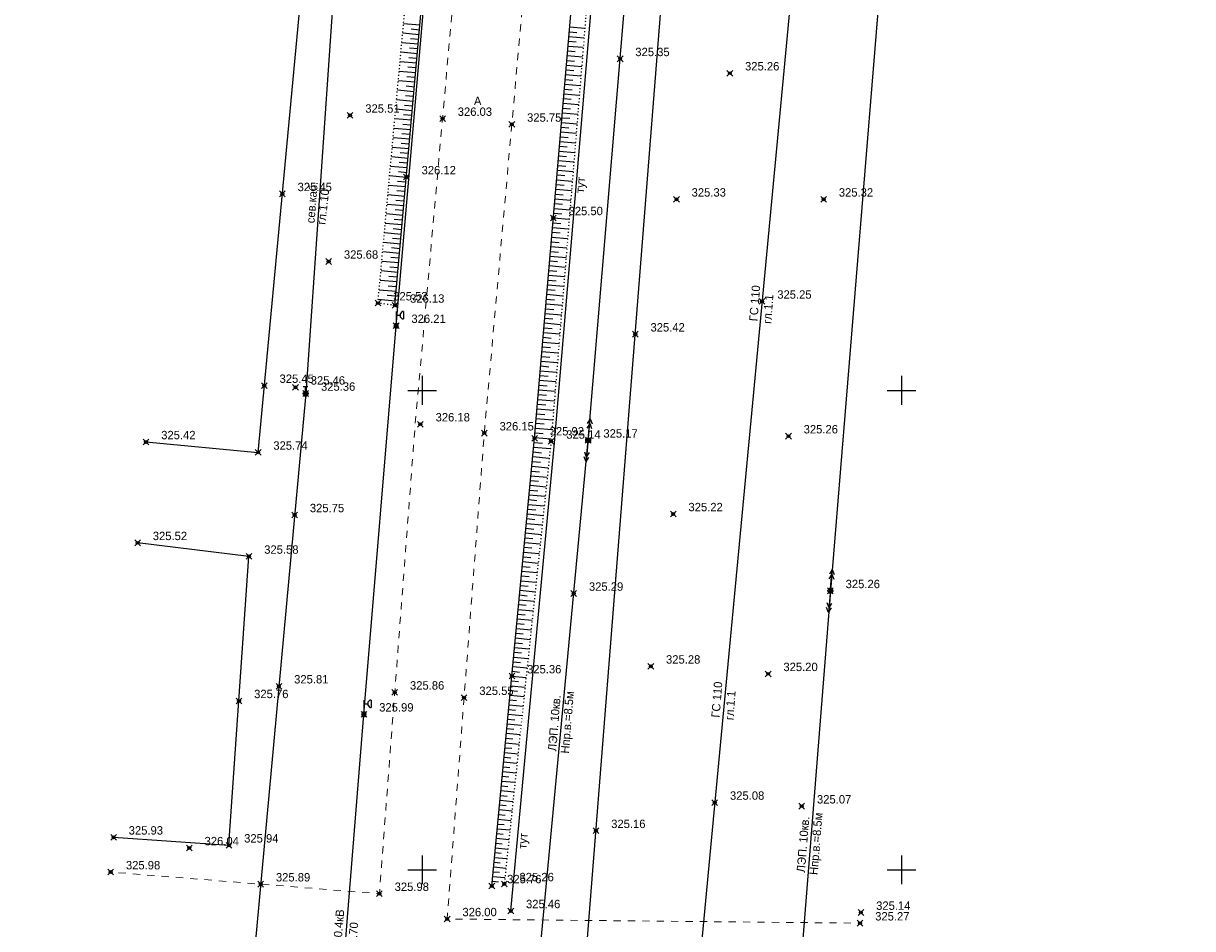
# Model space of a CAD drawing. Header units: metres. Extents: x 705573 to 711566, y 4301675 to 4311183.
# Tile 122 of 256: x 708137 to 708259, y 4308925 to 4309020. Entities that reach past the tile are written whole.
import ezdxf

# ---------------------------------------------------------------- set-up
doc = ezdxf.new("R2010")
doc.units = ezdxf.units.M
doc.header["$LTSCALE"] = 0.5
doc.header["$PDMODE"] = 35
doc.header["$PDSIZE"] = 0.3
for name, pattern in [('Auto_Street_NotBorder_Line_m1', [3, 1.5, -1.5]), ('ДОРОГИ_СТРОЯЩ', [9, 8, -1]), ('Контура низ откосов  Штриховая 0.1-0.5 - - - - - - -', [0.6, 0.1, -0.5])]:
    doc.linetypes.add(name, pattern=pattern)
for name, color, linetype in [('(001) Сетка', 92, 'Continuous'), ('(004) Точки рельефа', 7, 'Continuous'), ('(013) Газ', 30, 'ИК_Газопровод -------г--------'), ('(016) Кабель', 1, 'Continuous'), ('(019) Связь', 3, 'ИК_КАБ_СВЯЗИ'), ('(022) Возд. Линии', 7, 'Continuous'), ('(025) Дорога', 7, 'Continuous'), ('(035) Откосы', 7, 'Continuous'), ('(038) Деревья', 7, 'Continuous'), ('(040) Ограда', 7, 'Continuous')]:
    doc.layers.add(name, color=color, linetype=linetype)
doc.layers.add('AUTO#_ROADS_EXIST_L', color=7, linetype='Continuous', lineweight=15, true_color=0x000000)
doc.styles.add('BM-431', font='txt')
doc.styles.add('D-431', font='txt')
doc.styles.add('S', font='txtwr', dxfattribs={"oblique": 15})
doc.styles.get("Standard").update_dxf_attribs({"font": 'times.ttf'})
doc.linetypes.add('GAZ_VOZDUSH', pattern='A,1,-2,["~",Standard,S=3,R=0,X=-1.5,Y=-1.5],-1,10', length=14)
doc.linetypes.add('ИК_Газопровод -------г--------', pattern='A,9,-0.6,["Г",Standard,S=1.2,R=0,X=0,Y=-0.6],-1.2', length=10.8)
doc.linetypes.add('ИК_КАБ_СВЯЗИ', pattern='A,4,["o",Standard,S=0.5,R=0,X=0,Y=-0.125],4,-2', length=10)
doc.linetypes.add('ИК_Э_КАБ_ВН', pattern='A,8,-2,["<<",Standard,S=1,R=0,X=0,Y=-0.5],8,[">>",Standard,S=1,R=0,X=-1,Y=-0.5],-2', length=20)
doc.linetypes.add('ИК_Э_КАБ_НН', pattern='A,8,-2,["<",Standard,S=1,R=0,X=0,Y=-0.5],8,[">",Standard,S=1,R=0,X=-0.5,Y=-0.5],-2', length=20)
doc.linetypes.add('ОГРАДА_М_1М', pattern='A,2.5,["о",Standard,S=1,R=0,X=0,Y=-0.35],0.5,["0",Standard,S=0.5,R=0,X=-0.3,Y=-0.25],2.5', length=5.5)
doc.linetypes.add('РЯД_ДЕР_ДО4М', pattern='A,0,[133,ltypeshp.shx,S=0.4,R=0,X=0,Y=0],-3', length=3)

# ---------------------------------------------------------------- blocks, each defined once
blk = doc.blocks.new('strela1')
at = {"layer": '(022) Возд. Линии'}
for p, q in [((-2, 0), (-1.5, 0.25)), ((0, 0), (-2, 0)), ((-2, 0), (-1.5, -0.25)), ((-1.5, 0), (-1, 0.25)), ((-1.5, 0), (-1, -0.25))]:
    blk.add_line(p, q, dxfattribs=at)
blk = doc.blocks.new('strela2')
at = {"layer": '(022) Возд. Линии'}
for p, q in [((0, 0), (2, 0)), ((1.5, 0), (1, 0.25)), ((1.5, 0), (1, -0.25)), ((2, 0), (1.5, 0.25)), ((2, 0), (1.5, -0.25))]:
    blk.add_line(p, q, dxfattribs=at)
blk = doc.blocks.new('STOLB')
at = {"layer": '(022) Возд. Линии'}
blk.add_circle((0, 0), 0.25, dxfattribs=at)
blk = doc.blocks.new('*X15')
at = {"color": 0}
for p, q in [((9.5, 5.08), (10.49, 5.08)), ((9.5, 5.07), (10.49, 5.07)), ((9.5, 5.06), (10.49, 5.06)), ((9.5, 5.05), (10.49, 5.05)), ((9.5, 5.04), (10.49, 5.04)), ((9.5, 5.03), (10.49, 5.03)), ((9.5, 5.02), (10.5, 5.02)), ((9.5, 5.01), (10.5, 5.01)), ((9.5, 5), (10.5, 5)), ((9.5, 4.99), (10.5, 4.99)), ((9.5, 4.98), (10.5, 4.98)), ((9.5, 4.97), (10.5, 4.97)), ((9.5, 4.96), (10.49, 4.96)), ((9.5, 4.95), (10.49, 4.95)), ((9.5, 4.94), (10.49, 4.94)), ((9.5, 4.93), (10.49, 4.93)), ((9.5, 4.92), (10.49, 4.92)), ((9.5, 4.91), (10.49, 4.91)), ((9.5, 4.9), (10.49, 4.9)), ((9.51, 5.12), (10.48, 5.12)), ((9.51, 5.11), (10.48, 5.11)), ((9.51, 5.1), (10.48, 5.1)), ((9.51, 5.09), (10.49, 5.09)), ((9.51, 4.89), (10.49, 4.89)), ((9.51, 4.88), (10.48, 4.88)), ((9.52, 5.16), (10.47, 5.16)), ((9.52, 5.15), (10.47, 5.15)), ((9.52, 5.14), (10.47, 5.14)), ((9.52, 5.13), (10.48, 5.13)), ((9.53, 5.18), (10.46, 5.18)), ((9.53, 5.17), (10.46, 5.17)), ((9.54, 5.2), (10.45, 5.2)), ((9.54, 5.19), (10.46, 5.19)), ((9.55, 5.22), (10.44, 5.22)), ((9.55, 5.21), (10.45, 5.21)), ((9.56, 5.24), (10.43, 5.24)), ((9.56, 5.23), (10.44, 5.23)), ((9.57, 5.26), (10.42, 5.26)), ((9.57, 5.25), (10.43, 5.25)), ((9.58, 5.27), (10.41, 5.27)), ((9.59, 5.29), (10.4, 5.29)), ((9.59, 5.28), (10.41, 5.28)), ((9.6, 5.3), (10.39, 5.3)), ((9.61, 5.31), (10.38, 5.31)), ((9.62, 5.32), (10.37, 5.32)), ((9.63, 5.33), (10.37, 5.33)), ((9.64, 5.34), (10.36, 5.34)), ((9.65, 5.35), (10.35, 5.35)), ((9.66, 5.36), (10.34, 5.36)), ((9.67, 5.37), (10.32, 5.37)), ((9.68, 5.38), (10.31, 5.38)), ((9.69, 5.39), (10.3, 5.39)), ((9.71, 5.4), (10.29, 5.4)), ((9.72, 5.41), (10.27, 5.41)), ((9.74, 5.42), (10.26, 5.42)), ((9.75, 5.43), (10.24, 5.43)), ((9.77, 5.44), (10.22, 5.44)), ((9.79, 5.45), (10.2, 5.45)), ((9.82, 5.46), (10.18, 5.46)), ((9.85, 5.47), (10.15, 5.47)), ((9.88, 5.48), (10.11, 5.48)), ((9.94, 5.49), (10.05, 5.49)), ((9.51, 4.87), (10.48, 4.87)), ((9.51, 4.86), (10.48, 4.86)), ((9.52, 4.85), (10.48, 4.85)), ((9.52, 4.84), (10.47, 4.84)), ((9.52, 4.83), (10.47, 4.83)), ((9.53, 4.82), (10.47, 4.82)), ((9.53, 4.81), (10.46, 4.81)), ((9.53, 4.8), (10.46, 4.8)), ((9.54, 4.79), (10.45, 4.79)), ((9.54, 4.78), (10.45, 4.78)), ((9.55, 4.77), (10.44, 4.77)), ((9.55, 4.76), (10.44, 4.76)), ((9.56, 4.75), (10.43, 4.75)), ((9.56, 4.74), (10.43, 4.74)), ((9.57, 4.73), (10.42, 4.73)), ((9.58, 4.72), (10.41, 4.72)), ((9.58, 4.71), (10.41, 4.71)), ((9.59, 4.7), (10.4, 4.7)), ((9.6, 4.69), (10.39, 4.69)), ((9.61, 4.68), (10.39, 4.68)), ((9.61, 4.67), (10.38, 4.67)), ((9.62, 4.66), (10.37, 4.66)), ((9.63, 4.65), (10.36, 4.65)), ((9.64, 4.64), (10.35, 4.64)), ((9.65, 4.63), (10.34, 4.63)), ((9.66, 4.62), (10.33, 4.62)), ((9.67, 4.61), (10.32, 4.61)), ((9.69, 4.6), (10.31, 4.6)), ((9.7, 4.59), (10.29, 4.59)), ((9.71, 4.58), (10.28, 4.58)), ((9.73, 4.57), (10.26, 4.57)), ((9.75, 4.56), (10.25, 4.56)), ((9.76, 4.55), (10.23, 4.55)), ((9.78, 4.54), (10.21, 4.54)), ((9.81, 4.53), (10.18, 4.53)), ((9.83, 4.52), (10.16, 4.52)), ((9.87, 4.51), (10.12, 4.51)), ((9.91, 4.5), (10.08, 4.5))]:
    blk.add_line(p, q, dxfattribs=at)
blk = doc.blocks.new('I01070')
at = {"color": 0}
blk.add_circle((0.05, 0.03), 0.5, dxfattribs=at)
blk.add_blockref('*X15', (-9.95, -4.96), dxfattribs=at)
blk = doc.blocks.new('I0195')
at = {"layer": '(016) Кабель', "color": 0, "linetype": 'ИК_Э_КАБ_ВН'}
for p, q in [((-0.275, 0.74), (0.225, 0.74)), ((-0.025, 0.24), (-0.025, 0.74))]:
    blk.add_line(p, q, dxfattribs=at)
at = {"layer": '(016) Кабель', "color": 0, "linetype": 'ИК_Э_КАБ_ВН', "xscale": 0.5, "yscale": 0.5, "zscale": 0.5}
blk.add_blockref('I01070', (-0.025, -0.01), dxfattribs=at)
blk = doc.blocks.new('U1111')
for p, q in [((0.1, 0.45), (0.1, 2.95)), ((1.28934, 2.95), (0.85, 2.51066)), ((0.85, 2.51066), (0.85, 1.88934)), ((1.6, 2.95), (1.28934, 2.95)), ((1.6, 2.95), (1.6, 1.45)), ((0, 0.05), (0.1, 0.05)), ((0, -0.05), (0, 0.05)), ((0.1, 2.2), (0.85, 2.2)), ((0.1, 0.05), (0.1, -0.05)), ((0.85, 1.88934), (1.28934, 1.45)), ((1.28934, 1.45), (1.6, 1.45)), ((0.1, -0.05), (0, -0.05))]:
    blk.add_line(p, q)
blk.add_lwpolyline([(0.55, 0), (0.3, 0.433013), (-0.2, 0.433013), (-0.45, 0), (-0.2, -0.433013), (0.3, -0.433013)], close=True)
at = {"color": 4, "style": 'S', "oblique": 15}
blk.add_attdef('Z', (1.142936, -1.391276), '', height=2, dxfattribs=at)
blk = doc.blocks.new('Setka')
at = {"layer": '(001) Сетка'}
for p, q in [((0, 1.5), (0, -1.5)), ((-1.5, 0), (1.5, 0))]:
    blk.add_line(p, q, dxfattribs=at)

msp = doc.modelspace()

# ---------------------------------------------------------------- linework, layer by layer
at = {"layer": '(013) Газ', "linetype": 'GAZ_VOZDUSH', "elevation": 325.11, "flags": 128}
msp.add_lwpolyline([(708230.07, 4309915.55), (708237.06, 4309914.63), (708237.8, 4309906.21), (708237.95, 4309892.64), (708271.63, 4309889.79), (708271.63, 4309889.79), (708293.17, 4309888.33), (708284.48, 4309721.93), (708278.28, 4309632.42), (708278.09, 4309626), (708267.1, 4309554.46), (708203.29, 4308878.05), (708188.65, 4308618.68), (708188.65, 4308585.68)], dxfattribs=at)
at = {"layer": '(016) Кабель', "linetype": 'ИК_Э_КАБ_НН', "elevation": 325.95, "flags": 128}
msp.add_lwpolyline([(708148.16, 4308651.7), (708151.5, 4308692.41), (708155.95, 4308744.12), (708160.09, 4308792.08), (708165.82, 4308866.03), (708169.05, 4308905.96), (708172.4, 4308947.61), (708175.76, 4308988.14), (708178.98, 4309025.59), (708182.2, 4309063.2), (708185.81, 4309103.87), (708189.13, 4309144.32), (708192.28, 4309183.21), (708195.86, 4309224.8), (708198.74, 4309260.8), (708202.87, 4309309.74), (708206.45, 4309354.35), (708209.62, 4309392.71), (708214, 4309431.24), (708217.89, 4309470.55), (708222.29, 4309519.97), (708227.65, 4309584.99), (708230.7, 4309620.04), (708233.6, 4309650.66), (708236.61, 4309686.64), (708239.92, 4309725.26), (708242.96, 4309758.87), (708245.88, 4309791.49), (708249.04, 4309830.22), (708251.64, 4309862.09), (708254.55, 4309895.44), (708258.53, 4309939.87), (708262.1, 4309983.75), (708265.01, 4310017.02), (708267.69, 4310050.03), (708270.44, 4310083.37), (708274.29, 4310124.62), (708277.62, 4310164.75), (708280.24, 4310192.85), (708282.13, 4310214.07), (708285.19, 4310249.54), (708287.52, 4310279.26), (708289.72, 4310303.87), (708292.58, 4310337.27), (708295.61, 4310373.42), (708298.17, 4310403.78), (708301.1, 4310436.1), (708303.91, 4310468.22), (708306.25, 4310494.56), (708309.27, 4310529.23), (708312.33, 4310564.7), (708314.66, 4310594.42), (708316.85, 4310619.03), (708319.71, 4310652.44), (708322.75, 4310688.58), (708325.31, 4310718.94), (708328.24, 4310751.26), (708331.05, 4310783.38), (708331.61, 4310789.72), (708333.7, 4310812.99), (708337.04, 4310851.18), (708340.04, 4310884.75)], dxfattribs=at)
at = {"layer": '(019) Связь', "flags": 128}
for points, elevation in [([(708317.15, 4310791), (708301.02, 4310609.69), (708256.74, 4310111.97), (708241.57, 4309932.29), (708189.21, 4309312.33), (708166.33, 4308981.07), (708160.32, 4308915.54), (708146.62, 4308758.23), (708137.03, 4308632.5), (708137.03, 4308632.5), (708137.03, 4308632.5), (708136.9, 4308567.22), (708136.89, 4308563.9)], 324.81), ([(708153.01, 4308571.82), (708156.99, 4308609.51), (708156.99, 4308609.51), (708174.15, 4308666.96), (708174.32, 4308670.73), (708195.36, 4308919.93), (708204.07, 4309029.86), (708218.91, 4309205.25), (708226.16, 4309224.91), (708236.6, 4309425.45), (708237.56, 4309445.94), (708241.53, 4309518.71), (708251.54, 4309611.08), (708253.16, 4309631.29), (708257.43, 4309700.42), (708258.88, 4309712.26), (708269.33, 4309836.62), (708270.39, 4309849.38), (708278.27, 4309932.28), (708280.62, 4309944.7), (708295.32, 4310108.26), (708303.77, 4310173.62), (708303.35, 4310191.01), (708305.19, 4310238.89), (708306.7, 4310249.89), (708308.61, 4310273.09), (708309.89, 4310281.81), (708320.55, 4310401.57), (708321.59, 4310412.94), (708336.89, 4310582.46), (708345.29, 4310694.49), (708346.98, 4310695.56), (708355.08, 4310696.93), (708358.13, 4310696.44)], 325.73)]:
    msp.add_lwpolyline(points, dxfattribs=dict(at, elevation=elevation))
at = {"layer": '(022) Возд. Линии', "flags": 128}
for points, elevation in [([(708173.51, 4308716.07), (708180.43, 4308788.09), (708187.56, 4308888.99), (708190.62, 4308921.47), (708195.78, 4308976.19), (708203.64, 4309069.96), (708211.44, 4309164.29), (708218.6, 4309250.65), (708219.25, 4309256.07), (708222.24, 4309295.89), (708225.83, 4309339.6), (708227.55, 4309406.95), (708237.81, 4309505.38), (708242.3, 4309555.66), (708248.42, 4309625.62), (708247.86, 4309642.82), (708189.32, 4309635.6)], -1.64), ([(708193.11, 4309415.99), (708231.85, 4309412.41), (708252.43, 4309429.3), (708256.6, 4309394.68), (708250.05, 4309317.14), (708243.4, 4309234.8), (708236.64, 4309154.46), (708229.09, 4309058.79), (708221.04, 4308960.49), (708213.33, 4308863.39), (708205.92, 4308779.39), (708198.54, 4308684.64), (708194.36, 4308635.49), (708189.11, 4308573.79)], 325.9)]:
    msp.add_lwpolyline(points, dxfattribs=dict(at, elevation=elevation))
at = {"layer": '(035) Откосы'}
for p, q in [((708176.54, 4309019.67, 326.13), (708178.24, 4309019.52, 326.13)), ((708176.44, 4309018.68, 326.13), (708178.15, 4309018.53, 326.13)), ((708177.34, 4309019.1, 326.13), (708178.2, 4309019.02, 326.13)), ((708193.77, 4309018.31, 325.76), (708195.35, 4309018.18, 325.76)), ((708193.82, 4309018.81, 325.76), (708194.61, 4309018.74, 325.76)), ((708193.86, 4309019.31, 325.76), (708195.43, 4309019.17, 325.76)), ((708176.35, 4309017.69, 326.13), (708178.06, 4309017.54, 326.13)), ((708177.16, 4309017.12, 326.13), (708178.02, 4309017.04, 326.13)), ((708177.25, 4309018.11, 326.13), (708178.11, 4309018.03, 326.13)), ((708193.69, 4309017.31, 325.76), (708195.27, 4309017.18, 325.76)), ((708193.73, 4309017.81, 325.76), (708194.52, 4309017.74, 325.76)), ((708176.26, 4309016.7, 326.13), (708177.97, 4309016.54, 326.13)), ((708177.07, 4309016.12, 326.13), (708177.93, 4309016.05, 326.13)), ((708193.56, 4309015.82, 325.76), (708194.36, 4309015.75, 325.76)), ((708193.6, 4309016.32, 325.76), (708195.19, 4309016.18, 325.76)), ((708193.65, 4309016.82, 325.76), (708194.44, 4309016.75, 325.76)), ((708176.08, 4309014.71, 326.13), (708177.8, 4309014.56, 326.13)), ((708176.17, 4309015.7, 326.13), (708177.89, 4309015.55, 326.13)), ((708176.98, 4309015.13, 326.13), (708177.84, 4309015.06, 326.13)), ((708193.48, 4309014.82, 325.76), (708194.27, 4309014.76, 325.76)), ((708193.52, 4309015.32, 325.76), (708195.11, 4309015.19, 325.76)), ((708175.99, 4309013.72, 326.13), (708177.71, 4309013.57, 326.13)), ((708176.89, 4309014.14, 326.13), (708177.75, 4309014.06, 326.13)), ((708193.39, 4309013.83, 325.76), (708194.19, 4309013.76, 325.76)), ((708193.43, 4309014.33, 325.76), (708195.03, 4309014.19, 325.76)), ((708175.9, 4309012.73, 326.13), (708177.62, 4309012.58, 326.13)), ((708176.72, 4309012.16, 326.13), (708177.58, 4309012.08, 326.13)), ((708176.8, 4309013.15, 326.13), (708177.66, 4309013.07, 326.13)), ((708193.26, 4309012.33, 325.76), (708194.86, 4309012.2, 325.76)), ((708193.31, 4309012.83, 325.76), (708194.11, 4309012.76, 325.76)), ((708193.35, 4309013.33, 325.76), (708194.95, 4309013.19, 325.76)), ((708175.81, 4309011.74, 326.13), (708177.53, 4309011.58, 326.13)), ((708176.63, 4309011.16, 326.13), (708177.49, 4309011.09, 326.13)), ((708193.18, 4309011.34, 325.76), (708194.78, 4309011.2, 325.76)), ((708193.22, 4309011.84, 325.76), (708194.02, 4309011.77, 325.76)), ((708175.63, 4309009.75, 326.13), (708177.35, 4309009.6, 326.13)), ((708175.72, 4309010.75, 326.13), (708177.44, 4309010.59, 326.13)), ((708176.54, 4309010.17, 326.13), (708177.4, 4309010.1, 326.13)), ((708193.05, 4309009.84, 325.76), (708193.86, 4309009.78, 325.76)), ((708193.09, 4309010.34, 325.76), (708194.7, 4309010.2, 325.76)), ((708193.13, 4309010.84, 325.76), (708193.94, 4309010.77, 325.76)), ((708175.54, 4309008.76, 326.13), (708177.27, 4309008.61, 326.13)), ((708176.45, 4309009.18, 326.13), (708177.31, 4309009.1, 326.13)), ((708192.96, 4309008.85, 325.76), (708193.77, 4309008.78, 325.76)), ((708193.01, 4309009.35, 325.76), (708194.62, 4309009.21, 325.76)), ((708175.45, 4309007.77, 326.13), (708177.18, 4309007.62, 326.13)), ((708176.36, 4309008.19, 326.13), (708177.22, 4309008.11, 326.13)), ((708192.84, 4309007.35, 325.76), (708194.46, 4309007.22, 325.76)), ((708192.88, 4309007.85, 325.76), (708193.69, 4309007.78, 325.76)), ((708192.92, 4309008.35, 325.76), (708194.54, 4309008.21, 325.76)), ((708175.36, 4309006.78, 326.13), (708177.09, 4309006.62, 326.13)), ((708176.18, 4309006.2, 326.13), (708177.04, 4309006.13, 326.13)), ((708176.27, 4309007.2, 326.13), (708177.13, 4309007.12, 326.13)), ((708192.75, 4309006.36, 325.76), (708194.38, 4309006.22, 325.76)), ((708192.79, 4309006.86, 325.76), (708193.6, 4309006.79, 325.76)), ((708175.26, 4309005.79, 326.13), (708177, 4309005.63, 326.13)), ((708176.09, 4309005.21, 326.13), (708176.96, 4309005.14, 326.13)), ((708192.62, 4309004.86, 325.76), (708193.44, 4309004.79, 325.76)), ((708192.67, 4309005.36, 325.76), (708194.29, 4309005.22, 325.76)), ((708192.71, 4309005.86, 325.76), (708193.52, 4309005.79, 325.76)), ((708175.08, 4309003.8, 326.13), (708176.82, 4309003.65, 326.13)), ((708175.17, 4309004.79, 326.13), (708176.91, 4309004.64, 326.13)), ((708176, 4309004.22, 326.13), (708176.87, 4309004.14, 326.13)), ((708192.54, 4309003.87, 325.76), (708193.35, 4309003.8, 325.76)), ((708192.58, 4309004.37, 325.76), (708194.21, 4309004.23, 325.76)), ((708174.99, 4309002.81, 326.13), (708176.73, 4309002.66, 326.13)), ((708175.91, 4309003.23, 326.13), (708176.78, 4309003.15, 326.13)), ((708192.45, 4309002.87, 325.76), (708193.27, 4309002.8, 325.76)), ((708192.49, 4309003.37, 325.76), (708194.13, 4309003.23, 325.76)), ((708174.9, 4309001.82, 326.13), (708176.65, 4309001.66, 326.13)), ((708175.73, 4309001.25, 326.13), (708176.6, 4309001.17, 326.13)), ((708175.82, 4309002.24, 326.13), (708176.69, 4309002.16, 326.13)), ((708192.32, 4309001.38, 325.76), (708193.97, 4309001.24, 325.76)), ((708192.37, 4309001.88, 325.76), (708193.19, 4309001.81, 325.76)), ((708192.41, 4309002.37, 325.76), (708194.05, 4309002.23, 325.76)), ((708174.81, 4309000.83, 326.13), (708176.56, 4309000.67, 326.13)), ((708175.64, 4309000.25, 326.13), (708176.51, 4309000.18, 326.13)), ((708192.24, 4309000.38, 325.76), (708193.89, 4309000.24, 325.76)), ((708192.28, 4309000.88, 325.76), (708193.1, 4309000.81, 325.76)), ((708174.63, 4308998.84, 326.13), (708176.38, 4308998.69, 326.13)), ((708174.72, 4308999.84, 326.13), (708176.47, 4308999.68, 326.13)), ((708175.55, 4308999.26, 326.13), (708176.42, 4308999.18, 326.13)), ((708192.11, 4308998.89, 325.76), (708192.94, 4308998.82, 325.76)), ((708192.15, 4308999.39, 325.76), (708193.81, 4308999.24, 325.76)), ((708192.2, 4308999.88, 325.76), (708193.02, 4308999.81, 325.76)), ((708174.54, 4308997.85, 326.13), (708176.29, 4308997.7, 326.13)), ((708175.46, 4308998.27, 326.13), (708176.34, 4308998.19, 326.13)), ((708192.03, 4308997.89, 325.76), (708192.85, 4308997.82, 325.76)), ((708192.07, 4308998.39, 325.76), (708193.72, 4308998.25, 325.76)), ((708174.45, 4308996.86, 326.13), (708176.2, 4308996.7, 326.13)), ((708175.28, 4308996.29, 326.13), (708176.16, 4308996.21, 326.13)), ((708175.37, 4308997.28, 326.13), (708176.25, 4308997.2, 326.13)), ((708191.9, 4308996.4, 325.76), (708193.56, 4308996.26, 325.76)), ((708191.94, 4308996.9, 325.76), (708192.77, 4308996.82, 325.76)), ((708191.98, 4308997.39, 325.76), (708193.64, 4308997.25, 325.76)), ((708174.36, 4308995.87, 326.13), (708176.11, 4308995.71, 326.13)), ((708175.19, 4308995.29, 326.13), (708176.07, 4308995.22, 326.13)), ((708191.81, 4308995.4, 325.76), (708193.48, 4308995.26, 325.76)), ((708191.86, 4308995.9, 325.76), (708192.69, 4308995.83, 325.76)), ((708174.18, 4308993.89, 326.13), (708175.94, 4308993.73, 326.13)), ((708174.27, 4308994.88, 326.13), (708176.03, 4308994.72, 326.13)), ((708175.1, 4308994.3, 326.13), (708175.98, 4308994.22, 326.13)), ((708191.68, 4308993.91, 325.76), (708192.52, 4308993.84, 325.76)), ((708191.73, 4308994.41, 325.76), (708193.4, 4308994.26, 325.76)), ((708191.77, 4308994.9, 325.76), (708192.6, 4308994.83, 325.76)), ((708174.08, 4308992.89, 326.13), (708175.85, 4308992.74, 326.13)), ((708175.01, 4308993.31, 326.13), (708175.89, 4308993.23, 326.13)), ((708191.6, 4308992.91, 325.76), (708192.44, 4308992.84, 325.76)), ((708191.64, 4308993.41, 325.76), (708193.32, 4308993.27, 325.76)), ((708173.99, 4308991.9, 326.13), (708175.76, 4308991.74, 326.13)), ((708174.92, 4308992.32, 326.13), (708175.81, 4308992.24, 326.13)), ((708191.47, 4308991.42, 325.76), (708193.15, 4308991.27, 325.76)), ((708191.51, 4308991.92, 325.76), (708192.35, 4308991.84, 325.76)), ((708191.56, 4308992.41, 325.76), (708193.23, 4308992.27, 325.76)), ((708173.9, 4308990.91, 326.13), (708175.67, 4308990.75, 326.13)), ((708174.83, 4308991.33, 326.13), (708175.72, 4308991.25, 326.13)), ((708191.39, 4308990.42, 325.76), (708193.07, 4308990.28, 325.76)), ((708191.43, 4308990.92, 325.76), (708192.27, 4308990.85, 325.76)), ((708191.3, 4308989.43, 325.76), (708192.99, 4308989.28, 325.76)), ((708191.34, 4308989.92, 325.76), (708192.19, 4308989.85, 325.76)), ((708191.17, 4308987.93, 325.76), (708192.02, 4308987.86, 325.76)), ((708191.22, 4308988.43, 325.76), (708192.91, 4308988.28, 325.76)), ((708191.26, 4308988.93, 325.76), (708192.1, 4308988.86, 325.76)), ((708191.09, 4308986.94, 325.76), (708191.94, 4308986.86, 325.76)), ((708191.13, 4308987.43, 325.76), (708192.83, 4308987.29, 325.76)), ((708190.96, 4308985.44, 325.76), (708192.66, 4308985.3, 325.76)), ((708191, 4308985.94, 325.76), (708191.85, 4308985.87, 325.76)), ((708191.05, 4308986.44, 325.76), (708192.75, 4308986.29, 325.76)), ((708190.87, 4308984.45, 325.76), (708192.58, 4308984.3, 325.76)), ((708190.92, 4308984.94, 325.76), (708191.77, 4308984.87, 325.76)), ((708190.75, 4308982.95, 325.76), (708191.6, 4308982.88, 325.76)), ((708190.79, 4308983.45, 325.76), (708192.5, 4308983.3, 325.76)), ((708190.83, 4308983.95, 325.76), (708191.69, 4308983.87, 325.76)), ((708190.66, 4308981.96, 325.76), (708191.52, 4308981.88, 325.76)), ((708190.7, 4308982.45, 325.76), (708192.42, 4308982.31, 325.76)), ((708190.53, 4308980.46, 325.76), (708192.26, 4308980.31, 325.76)), ((708190.58, 4308980.96, 325.76), (708191.44, 4308980.89, 325.76)), ((708190.62, 4308981.46, 325.76), (708192.34, 4308981.31, 325.76)), ((708190.45, 4308979.47, 325.76), (708192.18, 4308979.32, 325.76)), ((708190.49, 4308979.96, 325.76), (708191.35, 4308979.89, 325.76)), ((708190.36, 4308978.47, 325.76), (708192.09, 4308978.32, 325.76)), ((708190.41, 4308978.97, 325.76), (708191.27, 4308978.89, 325.76)), ((708190.24, 4308976.98, 325.76), (708191.1, 4308976.9, 325.76)), ((708190.28, 4308977.47, 325.76), (708192.01, 4308977.32, 325.76)), ((708190.32, 4308977.97, 325.76), (708191.19, 4308977.9, 325.76)), ((708190.15, 4308975.98, 325.76), (708191.01, 4308975.9, 325.76)), ((708190.19, 4308976.48, 325.76), (708191.93, 4308976.33, 325.76)), ((708190, 4308974.49, 325.76), (708191.73, 4308974.32, 325.76)), ((708190.05, 4308974.98, 325.76), (708190.91, 4308974.9, 325.76)), ((708190.1, 4308975.48, 325.76), (708191.83, 4308975.32, 325.76)), ((708189.91, 4308973.49, 325.76), (708191.62, 4308973.33, 325.76)), ((708189.96, 4308973.99, 325.76), (708190.81, 4308973.91, 325.76)), ((708189.77, 4308972, 325.76), (708190.61, 4308971.92, 325.76)), ((708189.81, 4308972.5, 325.76), (708191.52, 4308972.33, 325.76)), ((708189.86, 4308972.99, 325.76), (708190.71, 4308972.91, 325.76)), ((708189.67, 4308971, 325.76), (708190.52, 4308970.92, 325.76)), ((708189.72, 4308971.5, 325.76), (708191.41, 4308971.34, 325.76)), ((708189.53, 4308969.51, 325.76), (708191.2, 4308969.35, 325.76)), ((708189.58, 4308970.01, 325.76), (708190.42, 4308969.93, 325.76)), ((708189.63, 4308970.51, 325.76), (708191.31, 4308970.35, 325.76)), ((708189.44, 4308968.52, 325.76), (708191.1, 4308968.36, 325.76)), ((708189.48, 4308969.01, 325.76), (708190.32, 4308968.93, 325.76)), ((708189.34, 4308967.52, 325.76), (708190.99, 4308967.36, 325.76)), ((708189.39, 4308968.02, 325.76), (708190.22, 4308967.94, 325.76)), ((708189.2, 4308966.03, 325.76), (708190.02, 4308965.95, 325.76)), ((708189.25, 4308966.53, 325.76), (708190.89, 4308966.37, 325.76)), ((708189.29, 4308967.02, 325.76), (708190.12, 4308966.94, 325.76)), ((708189.1, 4308965.03, 325.76), (708189.92, 4308964.96, 325.76)), ((708189.15, 4308965.53, 325.76), (708190.78, 4308965.38, 325.76)), ((708188.96, 4308963.54, 325.76), (708190.57, 4308963.39, 325.76)), ((708189.01, 4308964.04, 325.76), (708189.82, 4308963.96, 325.76)), ((708189.06, 4308964.54, 325.76), (708190.68, 4308964.38, 325.76)), ((708188.87, 4308962.54, 325.76), (708190.47, 4308962.39, 325.76)), ((708188.91, 4308963.04, 325.76), (708189.72, 4308962.97, 325.76)), ((708188.73, 4308961.05, 325.76), (708189.52, 4308960.98, 325.76)), ((708188.77, 4308961.55, 325.76), (708190.36, 4308961.4, 325.76)), ((708188.82, 4308962.05, 325.76), (708189.62, 4308961.97, 325.76)), ((708188.63, 4308960.06, 325.76), (708189.42, 4308959.98, 325.76)), ((708188.68, 4308960.55, 325.76), (708190.25, 4308960.4, 325.76)), ((708188.49, 4308958.56, 325.76), (708190.04, 4308958.42, 325.76)), ((708188.54, 4308959.06, 325.76), (708189.32, 4308958.99, 325.76)), ((708188.58, 4308959.56, 325.76), (708190.15, 4308959.41, 325.76)), ((708188.39, 4308957.57, 325.76), (708189.94, 4308957.42, 325.76)), ((708188.44, 4308958.07, 325.76), (708189.22, 4308957.99, 325.76)), ((708188.25, 4308956.08, 325.76), (708189.02, 4308956, 325.76)), ((708188.3, 4308956.57, 325.76), (708189.83, 4308956.43, 325.76)), ((708188.35, 4308957.07, 325.76), (708189.12, 4308957, 325.76)), ((708188.16, 4308955.08, 325.76), (708188.92, 4308955.01, 325.76)), ((708188.2, 4308955.58, 325.76), (708189.73, 4308955.43, 325.76)), ((708188.06, 4308954.09, 325.76), (708188.82, 4308954.01, 325.76)), ((708188.11, 4308954.58, 325.76), (708189.62, 4308954.44, 325.76)), ((708187.92, 4308952.59, 325.76), (708189.41, 4308952.45, 325.76)), ((708187.97, 4308953.09, 325.76), (708188.72, 4308953.02, 325.76)), ((708188.02, 4308953.59, 325.76), (708189.52, 4308953.45, 325.76)), ((708187.83, 4308951.6, 325.76), (708189.31, 4308951.46, 325.76)), ((708187.87, 4308952.1, 325.76), (708188.62, 4308952.02, 325.76)), ((708187.68, 4308950.11, 325.76), (708188.42, 4308950.04, 325.76)), ((708187.73, 4308950.6, 325.76), (708189.2, 4308950.46, 325.76)), ((708187.78, 4308951.1, 325.76), (708188.52, 4308951.03, 325.76)), ((708187.59, 4308949.11, 325.76), (708188.32, 4308949.04, 325.76)), ((708187.64, 4308949.61, 325.76), (708189.1, 4308949.47, 325.76)), ((708187.45, 4308947.62, 325.76), (708188.89, 4308947.48, 325.76)), ((708187.49, 4308948.11, 325.76), (708188.22, 4308948.05, 325.76)), ((708187.54, 4308948.61, 325.76), (708188.99, 4308948.47, 325.76)), ((708187.35, 4308946.62, 325.76), (708188.78, 4308946.49, 325.76)), ((708187.4, 4308947.12, 325.76), (708188.12, 4308947.05, 325.76)), ((708187.21, 4308945.13, 325.76), (708187.92, 4308945.06, 325.76)), ((708187.26, 4308945.63, 325.76), (708188.68, 4308945.49, 325.76)), ((708187.31, 4308946.12, 325.76), (708188.02, 4308946.06, 325.76)), ((708187.12, 4308944.13, 325.76), (708187.82, 4308944.07, 325.76)), ((708187.16, 4308944.63, 325.76), (708188.57, 4308944.5, 325.76)), ((708186.97, 4308942.64, 325.76), (708188.36, 4308942.51, 325.76)), ((708187.02, 4308943.14, 325.76), (708187.72, 4308943.07, 325.76)), ((708187.07, 4308943.64, 325.76), (708188.47, 4308943.5, 325.76)), ((708186.88, 4308941.65, 325.76), (708188.26, 4308941.51, 325.76)), ((708186.93, 4308942.14, 325.76), (708187.62, 4308942.08, 325.76)), ((708186.78, 4308940.65, 325.76), (708188.15, 4308940.52, 325.76)), ((708186.83, 4308941.15, 325.76), (708187.52, 4308941.08, 325.76)), ((708186.64, 4308939.16, 325.76), (708187.32, 4308939.09, 325.76)), ((708186.69, 4308939.66, 325.76), (708188.05, 4308939.53, 325.76)), ((708186.74, 4308940.15, 325.76), (708187.42, 4308940.09, 325.76)), ((708186.55, 4308938.16, 325.76), (708187.22, 4308938.1, 325.76)), ((708186.6, 4308938.66, 325.76), (708187.94, 4308938.53, 325.76)), ((708186.41, 4308936.67, 325.76), (708187.73, 4308936.54, 325.76)), ((708186.45, 4308937.17, 325.76), (708187.12, 4308937.1, 325.76)), ((708186.5, 4308937.67, 325.76), (708187.84, 4308937.54, 325.76)), ((708186.31, 4308935.68, 325.76), (708187.63, 4308935.55, 325.76)), ((708186.36, 4308936.17, 325.76), (708187.02, 4308936.11, 325.76)), ((708186.17, 4308934.18, 325.76), (708186.82, 4308934.12, 325.76)), ((708186.22, 4308934.68, 325.76), (708187.52, 4308934.56, 325.76)), ((708186.26, 4308935.18, 325.76), (708186.92, 4308935.11, 325.76)), ((708186.07, 4308933.19, 325.76), (708186.72, 4308933.13, 325.76)), ((708186.12, 4308933.68, 325.76), (708187.42, 4308933.56, 325.76)), ((708185.93, 4308931.69, 325.76), (708187.21, 4308931.57, 325.76)), ((708185.98, 4308932.19, 325.76), (708186.62, 4308932.13, 325.76)), ((708186.03, 4308932.69, 325.76), (708187.31, 4308932.57, 325.76)), ((708185.84, 4308930.7, 325.76), (708187.1, 4308930.58, 325.76)), ((708185.89, 4308931.2, 325.76), (708186.52, 4308931.14, 325.76)), ((708185.79, 4308930.2, 325.76), (708186.42, 4308930.14, 325.76))]:
    msp.add_line(p, q, dxfattribs=at)
at = {"layer": '(035) Откосы', "flags": 128}
for points, elevation in [([(708185.74, 4308929.7), (708190.19, 4308976.41), (708198.21, 4309070.16), (708206.31, 4309165.12), (708209.34, 4309205.63), (708210.74, 4309207.03), (708212.73, 4309228.64), (708240.19, 4309225.85), (708240.07, 4309224.68)], 325.76), ([(708175.63, 4308990.26), (708178.93, 4309027.27), (708181.63, 4309063.71)], 326.13)]:
    msp.add_lwpolyline(points, dxfattribs=dict(at, elevation=elevation))
at = {"layer": '(035) Откосы', "linetype": 'Контура низ откосов  Штриховая 0.1-0.5 - - - - - - -'}
for points, elevation in [([(708240.07, 4309224.68), (708214.03, 4309227.04), (708212.16, 4309206.67), (708210.32, 4309204.96), (708208.15, 4309164.84), (708199.57, 4309069.78), (708191.91, 4308976.08), (708187.03, 4308929.91)], 326.24), ([(708175.63, 4308990.26), (708173.86, 4308990.5), (708177.24, 4309027.4), (708180.04, 4309063.95), (708181.63, 4309063.71)], 326.13)]:
    msp.add_lwpolyline(points, dxfattribs=dict(at, elevation=elevation))
at = {"layer": '(038) Деревья', "color": 0, "linetype": 'РЯД_ДЕР_ДО4М', "elevation": 325.46, "flags": 128}
msp.add_lwpolyline([(708187.72, 4308927.1), (708192.27, 4308975.92), (708200.04, 4309068.01), (708208.21, 4309163.19), (708210.69, 4309204.27)], dxfattribs=at)
at = {"layer": '(040) Ограда', "linetype": 'ОГРАДА_М_1М', "flags": 128}
for points, elevation in [([(708149.67, 4308976.02), (708161.37, 4308974.93), (708170.16, 4309068.74), (708179.18, 4309067.89), (708181.46, 4309065.75)], 325.74), ([(708146.29, 4308934.79), (708158.32, 4308933.95), (708160.41, 4308964.08), (708148.8, 4308965.5)], 325.94)]:
    msp.add_lwpolyline(points, dxfattribs=dict(at, elevation=elevation))
at = {"color": 0, "linetype": 'ByBlock', "lineweight": -2, "transparency": 16777216}
for p in [(708199.12, 4309015.98, 325.35), (708210.55, 4309014.48, 325.26), (708170.95, 4309010.08, 325.51), (708180.6, 4309009.75, 326.03), (708187.82, 4309009.14, 325.75), (708176.82, 4309003.65, 326.12), (708163.9, 4309001.9, 325.45), (708204.99, 4309001.33, 325.33), (708220.34, 4309001.33, 325.32), (708192.15, 4308999.39, 325.5), (708168.72, 4308994.84, 325.68), (708173.86, 4308990.5, 325.53), (708175.63, 4308990.26, 326.13), (708213.91, 4308990.68, 325.25), (708175.76, 4308988.14, 326.21), (708200.7, 4308987.26, 325.42), (708162.01, 4308981.9, 325.45), (708165.26, 4308981.72, 325.46), (708166.33, 4308981.07, 325.36), (708178.28, 4308977.87, 326.19), (708184.95, 4308976.94, 326.15), (708216.67, 4308976.62, 325.26), (708149.67, 4308976.02, 325.42), (708190.19, 4308976.41, 325.92), (708191.91, 4308976.08, 325.14), (708195.78, 4308976.19, 325.17), (708161.37, 4308974.93, 325.74), (708165.17, 4308968.41, 325.75), (708204.65, 4308968.51, 325.22), (708148.8, 4308965.5, 325.52), (708160.41, 4308964.08, 325.58), (708194.28, 4308960.21, 325.29), (708221.04, 4308960.49, 325.26), (708202.32, 4308952.61, 325.28), (708187.83, 4308951.6, 325.36), (708214.55, 4308951.83, 325.2), (708163.53, 4308950.54, 325.81), (708175.61, 4308949.9, 325.86), (708159.37, 4308949.01, 325.76), (708182.84, 4308949.35, 325.55), (708172.4, 4308947.61, 325.99), (708208.98, 4308938.41, 325.08), (708218.05, 4308938.03, 325.07), (708196.59, 4308935.47, 325.16), (708146.29, 4308934.79, 325.93), (708158.32, 4308933.95, 325.94), (708154.19, 4308933.67, 326.04), (708145.99, 4308931.16, 325.98), (708161.64, 4308929.9, 325.89), (708185.74, 4308929.7, 325.76), (708187.03, 4308929.91, 325.25), (708174.01, 4308928.9, 325.98), (708187.72, 4308927.1, 325.46), (708224.22, 4308926.94, 325.14), (708181.08, 4308926.26, 326), (708224.13, 4308925.83, 325.27)]:
    msp.add_point(p, dxfattribs=at)
at = {"layer": 'AUTO#_ROADS_EXIST_L', "linetype": 'Auto_Street_NotBorder_Line_m1', "lineweight": 15, "flags": 128}
for points in [[(708246.48, 4309208.64), (708247.73, 4309223.55), (708240.74, 4309226.75), (708207.26, 4309229.53), (708201.12, 4309159.68), (708193.27, 4309070.25), (708184.95, 4308976.94), (708181.08, 4308926.26), (708224.13, 4308925.83)], [(708161.69, 4309115.59), (708180.24, 4309113.16), (708185.35, 4309111.42), (708187.81, 4309109.43), (708189.27, 4309107.6), (708186.05, 4309070.88), (708177.72, 4308977.54), (708174.01, 4308928.9), (708145.99, 4308931.16)]]:
    msp.add_lwpolyline(points, dxfattribs=at)

# ---------------------------------------------------------------- block references
at = {"layer": '(001) Сетка'}
for p in [(708178.46, 4308981.4), (708228.46, 4308981.4), (708178.46, 4308931.4), (708228.46, 4308931.4)]:
    msp.add_blockref('Setka', p, dxfattribs=at)
at = {"layer": '(019) Связь', "color": 0}
msp.add_blockref('I0195', (708166.33, 4308981.06, 649.62), dxfattribs=at)
at = {"layer": '(022) Возд. Линии', "xscale": 0.5, "yscale": 0.5, "zscale": 0.5}
for p in [(708175.74, 4308988.14, 325.95), (708172.37, 4308947.61, 325.95)]:
    msp.add_blockref('U1111', p, dxfattribs=at)
at = {"layer": '(022) Возд. Линии'}
for name, p, rotation in [('strela1', (708195.8, 4308976.44, -1.64), 264.6152115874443), ('strela2', (708195.76, 4308975.94, -1.64), 264.6152115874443), ('strela2', (708221.06, 4308960.73, 325.26), 85.31860837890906), ('strela1', (708221.02, 4308960.23, 325.26), 85.31860837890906)]:
    msp.add_blockref(name, p, dxfattribs=dict(at, rotation=rotation))
for p in [(708195.78, 4308976.19, -1.64), (708221.04, 4308960.49, 325.26)]:
    msp.add_blockref('STOLB', p, dxfattribs=at)

# ---------------------------------------------------------------- texts
at = {"layer": '(004) Точки рельефа', "style": 'D-431'}
for s, p in [('325.35', (708200.7, 4309016.26, 325.35)), ('325.26', (708212.14, 4309014.77, 325.26)), ('325.51', (708172.54, 4309010.36, 325.51)), ('326.03', (708182.18, 4309010.03, 326.03)), ('325.75', (708189.41, 4309009.42, 325.75)), ('326.12', (708178.41, 4309003.93, 326.12)), ('325.45', (708165.48, 4309002.18, 325.45)), ('325.33', (708206.57, 4309001.61, 325.33)), ('325.32', (708221.92, 4309001.61, 325.32)), ('325.50', (708193.74, 4308999.67, 325.5)), ('325.68', (708170.31, 4308995.13, 325.68)), ('325.53', (708175.45, 4308990.78, 325.53)), ('326.13', (708177.21, 4308990.54, 326.13)), ('325.25', (708215.5, 4308990.96, 325.25)), ('326.21', (708177.35, 4308988.43, 326.21)), ('325.42', (708202.28, 4308987.54, 325.42)), ('325.45', (708163.6, 4308982.18, 325.45)), ('325.46', (708166.85, 4308982, 325.46)), ('325.36', (708167.92, 4308981.36, 325.36)), ('326.18', (708179.87, 4308978.16, 326.19)), ('326.15', (708186.54, 4308977.22, 326.15)), ('325.42', (708151.26, 4308976.3, 325.42)), ('325.92', (708191.77, 4308976.7, 325.92)), ('325.14', (708193.5, 4308976.36, 325.14)), ('325.17', (708197.37, 4308976.47, 325.17)), ('325.26', (708218.25, 4308976.91, 325.26)), ('325.74', (708162.95, 4308975.21, 325.74)), ('325.75', (708166.76, 4308968.69, 325.75)), ('325.22', (708206.24, 4308968.79, 325.22)), ('325.52', (708150.38, 4308965.78, 325.52)), ('325.58', (708162, 4308964.36, 325.58)), ('325.29', (708195.86, 4308960.5, 325.29)), ('325.26', (708222.63, 4308960.77, 325.26)), ('325.28', (708203.9, 4308952.9, 325.28)), ('325.36', (708189.41, 4308951.88, 325.36)), ('325.20', (708216.14, 4308952.12, 325.2)), ('325.81', (708165.12, 4308950.83, 325.81)), ('325.76', (708160.95, 4308949.3, 325.76)), ('325.86', (708177.2, 4308950.19, 325.86)), ('325.55', (708184.43, 4308949.63, 325.55)), ('325.99', (708173.99, 4308947.9, 325.99)), ('325.08', (708210.57, 4308938.7, 325.08)), ('325.07', (708219.64, 4308938.31, 325.07)), ('325.16', (708198.18, 4308935.75, 325.16)), ('325.93', (708147.87, 4308935.07, 325.93)), ('326.04', (708155.78, 4308933.95, 326.04)), ('325.94', (708159.91, 4308934.24, 325.94)), ('325.98', (708147.58, 4308931.44, 325.98)), ('325.89', (708163.22, 4308930.18, 325.89)), ('325.76', (708187.33, 4308929.99, 325.76)), ('325.26', (708188.62, 4308930.2, 325.25)), ('325.98', (708175.6, 4308929.19, 325.98)), ('325.46', (708189.3, 4308927.39, 325.46)), ('325.14', (708225.81, 4308927.22, 325.14)), ('326.00', (708182.67, 4308926.55, 326)), ('325.27', (708225.71, 4308926.11, 325.27))]:
    msp.add_text(s, height=0.875, dxfattribs=at).set_placement(p)
at = {"layer": '(013) Газ', "color": 0, "linetype": 'Continuous', "style": 'D-431'}
for s, p in [('ГС 110', (708213.44, 4308988.58)), ('гл.1.1', (708214.87, 4308988.32)), ('ГС 110', (708209.49, 4308947.24)), ('гл.1.1', (708210.93, 4308946.98))]:
    msp.add_text(s, height=0.875, rotation=85.6526, dxfattribs=at).set_placement(p)
at = {"layer": '(016) Кабель', "color": 0, "linetype": 'Continuous', "style": 'D-431'}
for s, p in [('2каб. 0.4кВ', (708169.86, 4308921.2)), ('гл.0.70', (708171.51, 4308922.19))]:
    msp.add_text(s, height=0.875, rotation=85.3167, dxfattribs=at).set_placement(p)
at = {"layer": '(019) Связь', "color": 0, "linetype": 'Continuous', "style": 'D-431'}
for s, rotation, p in [('сев.каб.', 85.462, (708167.24, 4308998.81)), ('гл.1.10', 83.7495, (708168.38, 4308998.65))]:
    msp.add_text(s, height=0.875, rotation=rotation, dxfattribs=at).set_placement(p)
at = {"layer": '(022) Возд. Линии', "style": 'BM-431'}
for p in [(708193.78, 4308943.49, -1.64), (708219.71, 4308930.83, 325.9)]:
    msp.add_text('Hпр.в.=8.5м', height=0.875, rotation=85.4317, dxfattribs=at).set_placement(p)
at = {"layer": '(022) Возд. Линии', "char_height": 0.875, "attachment_point": 1, "rotation": 85.4317, "style": 'BM-431'}
for insert in [(708191.58, 4308943.81, -1.64), (708217.51, 4308931.16, 325.9)]:
    msp.add_mtext('ЛЭП. 10кв.', dxfattribs=dict(at, insert=insert))
at = {"layer": '(025) Дорога', "linetype": 'ДОРОГИ_СТРОЯЩ', "style": 'BM-431'}
msp.add_text('A', height=0.875, dxfattribs=at).set_placement((708183.87, 4309011.15))
at = {"layer": '(038) Деревья', "color": 0, "linetype": 'ByBlock', "style": 'BM-431'}
for p in [(708195.33, 4309001.95), (708189.33, 4308933.54)]:
    msp.add_text('тут', height=0.875, rotation=84.8342, dxfattribs=at).set_placement(p)

doc.saveas('drawing.dxf')
